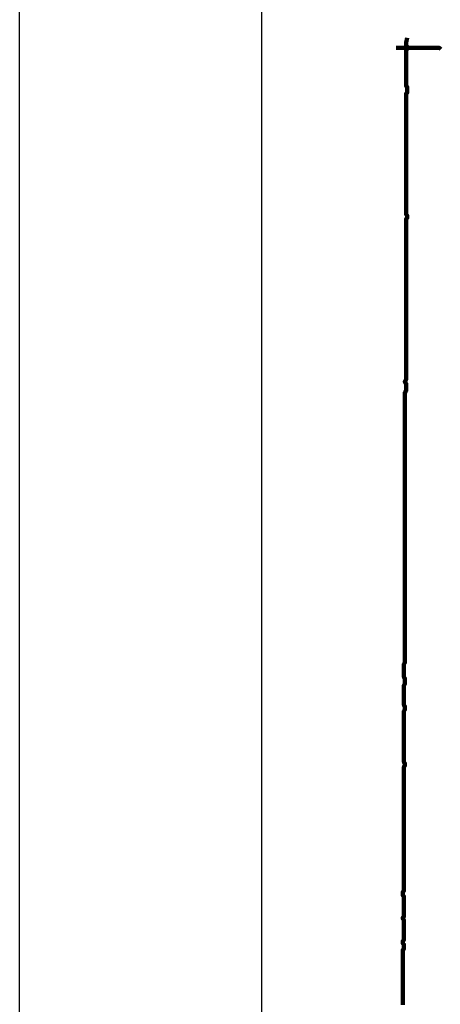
# Model space of a CAD drawing. Header units: metres. Extents: x 1959 to 4131, y 3282 to 4313.
# Tile 36 of 256: x 2117.29 to 2120.77, y 4295.84 to 4303.97. Entities that reach past the tile are written whole.
import ezdxf

# ---------------------------------------------------------------- set-up
doc = ezdxf.new("R2010")
doc.units = ezdxf.units.M
doc.layers.add('Dibujo', color=7, linetype='Continuous')
doc.layers.add('P', color=250, linetype='Continuous', lineweight=100)

msp = doc.modelspace()

# ---------------------------------------------------------------- linework, layer by layer
at = {"layer": 'Dibujo', "color": 0, "linetype": 'ByBlock'}
for p, q in [((2117.2899, 4281.1496), (2117.2899, 4310.8496)), ((2119.2899, 4308.8496), (2119.2899, 4283.1496))]:
    msp.add_line(p, q, dxfattribs=at)
at = {"layer": 'P', "color": 0, "linetype": 'Continuous'}
for points in [[(2120.4938, 4303.8208), (2120.4845, 4303.7839), (2120.4845, 4303.7747), (2120.4845, 4303.7654), (2120.4845, 4303.7562), (2120.4938, 4303.747), (2120.503, 4303.7378), (2120.4938, 4303.7285), (2120.4845, 4303.7193), (2120.4845, 4303.7101), (2120.4845, 4303.7008), (2120.4845, 4303.6916), (2120.4845, 4303.6824), (2120.4845, 4303.6731), (2120.4845, 4303.6639), (2120.4845, 4303.6547), (2120.4845, 4303.6454), (2120.4845, 4303.6362), (2120.4845, 4303.627), (2120.4845, 4303.6178), (2120.4845, 4303.6085), (2120.4845, 4303.5993), (2120.4845, 4303.5901), (2120.4845, 4303.5808), (2120.4845, 4303.5716), (2120.4845, 4303.5624), (2120.4845, 4303.5531), (2120.4845, 4303.5439), (2120.4845, 4303.5347), (2120.4845, 4303.5254), (2120.4845, 4303.5162), (2120.4845, 4303.507), (2120.4845, 4303.4978), (2120.4845, 4303.4885), (2120.4845, 4303.4793), (2120.4845, 4303.4701), (2120.4845, 4303.4608), (2120.4845, 4303.4516), (2120.4845, 4303.4424), (2120.4845, 4303.4331), (2120.4845, 4303.4239), (2120.4938, 4303.4147), (2120.4938, 4303.4054), (2120.4938, 4303.3962), (2120.4938, 4303.387), (2120.4938, 4303.3778), (2120.4938, 4303.3685), (2120.4845, 4303.3593), (2120.4845, 4303.3501), (2120.4845, 4303.3408), (2120.4845, 4303.3316), (2120.4845, 4303.3224), (2120.4845, 4303.3131), (2120.4845, 4303.3039), (2120.4845, 4303.2947), (2120.4845, 4303.2854), (2120.4845, 4303.2762), (2120.4845, 4303.267), (2120.4845, 4303.2578), (2120.4845, 4303.2485), (2120.4845, 4303.2393), (2120.4845, 4303.2301), (2120.4845, 4303.2208), (2120.4845, 4303.2116), (2120.4845, 4303.2024), (2120.4845, 4303.1931), (2120.4845, 4303.1839), (2120.4845, 4303.1747), (2120.4845, 4303.1654), (2120.4845, 4303.1562), (2120.4845, 4303.147), (2120.4845, 4303.1378), (2120.4845, 4303.1285), (2120.4845, 4303.1193), (2120.4845, 4303.1101), (2120.4845, 4303.1008), (2120.4845, 4303.0916), (2120.4845, 4303.0824), (2120.4845, 4303.0731), (2120.4845, 4303.0639), (2120.4845, 4303.0547), (2120.4845, 4303.0454), (2120.4845, 4303.0362), (2120.4845, 4303.027), (2120.4845, 4303.0178), (2120.4845, 4303.0085), (2120.4845, 4302.9993), (2120.4845, 4302.9901), (2120.4845, 4302.9808), (2120.4845, 4302.9716), (2120.4845, 4302.9624), (2120.4845, 4302.9531), (2120.4845, 4302.9439), (2120.4845, 4302.9347), (2120.4845, 4302.9254), (2120.4845, 4302.9162), (2120.4845, 4302.907), (2120.4845, 4302.8978), (2120.4845, 4302.8885), (2120.4845, 4302.8793), (2120.4845, 4302.8701), (2120.4845, 4302.8608), (2120.4845, 4302.8516), (2120.4845, 4302.8424), (2120.4845, 4302.8331), (2120.4845, 4302.8239), (2120.4845, 4302.8147), (2120.4845, 4302.8054), (2120.4845, 4302.7962), (2120.4845, 4302.787), (2120.4845, 4302.7778), (2120.4845, 4302.7685), (2120.4845, 4302.7593), (2120.4845, 4302.7501), (2120.4845, 4302.7408), (2120.4845, 4302.7316), (2120.4845, 4302.7224), (2120.4845, 4302.7131), (2120.4845, 4302.7039), (2120.4845, 4302.6947), (2120.4845, 4302.6854), (2120.4845, 4302.6762), (2120.4845, 4302.667), (2120.4845, 4302.6578), (2120.4845, 4302.6485), (2120.4845, 4302.6393), (2120.4845, 4302.6301), (2120.4845, 4302.6208), (2120.4845, 4302.6116), (2120.4845, 4302.6024), (2120.4845, 4302.5931), (2120.4845, 4302.5839), (2120.4845, 4302.5747), (2120.4845, 4302.5654), (2120.4845, 4302.5562), (2120.4845, 4302.547), (2120.4845, 4302.5378), (2120.4845, 4302.5285), (2120.4845, 4302.5193), (2120.4845, 4302.5101), (2120.4845, 4302.5008), (2120.4845, 4302.4916), (2120.4845, 4302.4824), (2120.4845, 4302.4731), (2120.4845, 4302.4639), (2120.4845, 4302.4547), (2120.4845, 4302.4454), (2120.4845, 4302.4362), (2120.4845, 4302.427), (2120.4845, 4302.4178), (2120.4845, 4302.4085), (2120.4845, 4302.3993), (2120.4845, 4302.3901), (2120.4845, 4302.3808), (2120.4845, 4302.3716), (2120.4845, 4302.3624), (2120.4938, 4302.3531), (2120.4938, 4302.3439), (2120.4938, 4302.3347), (2120.4845, 4302.3254), (2120.4845, 4302.3162), (2120.4845, 4302.307), (2120.4845, 4302.2978), (2120.4845, 4302.2885), (2120.4845, 4302.2793), (2120.4845, 4302.2701), (2120.4845, 4302.2608), (2120.4845, 4302.2516), (2120.4845, 4302.2424), (2120.4845, 4302.2331), (2120.4845, 4302.2239), (2120.4845, 4302.2147), (2120.4845, 4302.2054), (2120.4845, 4302.1962), (2120.4845, 4302.187), (2120.4845, 4302.1778), (2120.4845, 4302.1685), (2120.4845, 4302.1593), (2120.4845, 4302.1501), (2120.4845, 4302.1408), (2120.4845, 4302.1316), (2120.4845, 4302.1224), (2120.4845, 4302.1131), (2120.4845, 4302.1039), (2120.4845, 4302.0947), (2120.4845, 4302.0854), (2120.4845, 4302.0762), (2120.4845, 4302.067), (2120.4845, 4302.0578), (2120.4845, 4302.0485), (2120.4845, 4302.0393), (2120.4845, 4302.0301), (2120.4845, 4302.0208), (2120.4845, 4302.0116), (2120.4845, 4302.0024), (2120.4845, 4301.9931), (2120.4845, 4301.9839), (2120.4845, 4301.9747), (2120.4845, 4301.9654), (2120.4845, 4301.9562), (2120.4845, 4301.947), (2120.4845, 4301.9378), (2120.4845, 4301.9285), (2120.4845, 4301.9193), (2120.4845, 4301.9101), (2120.4845, 4301.9008), (2120.4845, 4301.8916), (2120.4845, 4301.8824), (2120.4845, 4301.8731), (2120.4845, 4301.8639), (2120.4845, 4301.8547), (2120.4845, 4301.8454), (2120.4845, 4301.8362), (2120.4845, 4301.827), (2120.4845, 4301.8178), (2120.4845, 4301.8085), (2120.4845, 4301.7993), (2120.4845, 4301.7901), (2120.4845, 4301.7808), (2120.4845, 4301.7716), (2120.4845, 4301.7624), (2120.4845, 4301.7531), (2120.4845, 4301.7439), (2120.4845, 4301.7347), (2120.4845, 4301.7254), (2120.4845, 4301.7162), (2120.4845, 4301.707), (2120.4845, 4301.6978), (2120.4845, 4301.6885), (2120.4845, 4301.6793), (2120.4845, 4301.6701), (2120.4845, 4301.6608), (2120.4845, 4301.6516), (2120.4845, 4301.6424), (2120.4845, 4301.6331), (2120.4845, 4301.6239), (2120.4845, 4301.6147), (2120.4845, 4301.6054), (2120.4845, 4301.5962), (2120.4845, 4301.587), (2120.4845, 4301.5778), (2120.4845, 4301.5685), (2120.4845, 4301.5593), (2120.4845, 4301.5501), (2120.4845, 4301.5408), (2120.4845, 4301.5316), (2120.4845, 4301.5224), (2120.4845, 4301.5131), (2120.4845, 4301.5039), (2120.4845, 4301.4947), (2120.4845, 4301.4854), (2120.4845, 4301.4762), (2120.4845, 4301.467), (2120.4845, 4301.4578), (2120.4845, 4301.4485), (2120.4845, 4301.4393), (2120.4845, 4301.4301), (2120.4845, 4301.4208), (2120.4845, 4301.4116), (2120.4845, 4301.4024), (2120.4845, 4301.3931), (2120.4845, 4301.3839), (2120.4845, 4301.3747), (2120.4845, 4301.3654), (2120.4845, 4301.3562), (2120.4845, 4301.347), (2120.4845, 4301.3378), (2120.4845, 4301.3285), (2120.4845, 4301.3193), (2120.4845, 4301.3101), (2120.4845, 4301.3008), (2120.4845, 4301.2916), (2120.4845, 4301.2824), (2120.4845, 4301.2731), (2120.4845, 4301.2639), (2120.4845, 4301.2547), (2120.4845, 4301.2454), (2120.4845, 4301.2362), (2120.4845, 4301.227), (2120.4845, 4301.2178), (2120.4845, 4301.2085), (2120.4845, 4301.1993), (2120.4845, 4301.1901), (2120.4845, 4301.1808), (2120.4845, 4301.1716), (2120.4845, 4301.1624), (2120.4845, 4301.1531), (2120.4845, 4301.1439), (2120.4845, 4301.1347), (2120.4845, 4301.1254), (2120.4845, 4301.1162), (2120.4845, 4301.107), (2120.4845, 4301.0978), (2120.4845, 4301.0885), (2120.4845, 4301.0793), (2120.4845, 4301.0701), (2120.4845, 4301.0608), (2120.4845, 4301.0516), (2120.4845, 4301.0424), (2120.4845, 4301.0331), (2120.4845, 4301.0239), (2120.4845, 4301.0147), (2120.4845, 4301.0054), (2120.4845, 4300.9962), (2120.4753, 4300.987), (2120.4753, 4300.9778), (2120.4845, 4300.9685), (2120.4845, 4300.9593), (2120.4845, 4300.9501), (2120.4845, 4300.9408), (2120.4845, 4300.9316), (2120.4845, 4300.9224), (2120.4845, 4300.9131), (2120.4845, 4300.9039), (2120.4753, 4300.8947), (2120.4753, 4300.8854), (2120.4753, 4300.8762), (2120.4753, 4300.867), (2120.4753, 4300.8578), (2120.4753, 4300.8485), (2120.4753, 4300.8393), (2120.4753, 4300.8301), (2120.4753, 4300.8208), (2120.4753, 4300.8116), (2120.4753, 4300.8024), (2120.4753, 4300.7931), (2120.4753, 4300.7839), (2120.4753, 4300.7747), (2120.4753, 4300.7654), (2120.4753, 4300.7562), (2120.4753, 4300.747), (2120.4753, 4300.7378), (2120.4753, 4300.7285), (2120.4753, 4300.7193), (2120.4753, 4300.7101), (2120.4753, 4300.7008), (2120.4753, 4300.6916), (2120.4753, 4300.6824), (2120.4753, 4300.6731), (2120.4753, 4300.6639), (2120.4753, 4300.6547), (2120.4753, 4300.6454), (2120.4753, 4300.6362), (2120.4753, 4300.627), (2120.4753, 4300.6178), (2120.4753, 4300.6085), (2120.4753, 4300.5993), (2120.4753, 4300.5901), (2120.4753, 4300.5808), (2120.4753, 4300.5716), (2120.4753, 4300.5624), (2120.4753, 4300.5531), (2120.4753, 4300.5439), (2120.4753, 4300.5347), (2120.4753, 4300.5254), (2120.4753, 4300.5162), (2120.4753, 4300.507), (2120.4753, 4300.4978), (2120.4753, 4300.4885), (2120.4753, 4300.4793), (2120.4753, 4300.4701), (2120.4753, 4300.4608), (2120.4753, 4300.4516), (2120.4753, 4300.4424), (2120.4753, 4300.4331), (2120.4753, 4300.4239), (2120.4753, 4300.4147), (2120.4753, 4300.4054), (2120.4753, 4300.3962), (2120.4753, 4300.387), (2120.4753, 4300.3778), (2120.4753, 4300.3685), (2120.4753, 4300.3593), (2120.4753, 4300.3501), (2120.4753, 4300.3408), (2120.4753, 4300.3316), (2120.4753, 4300.3224), (2120.4753, 4300.3131), (2120.4753, 4300.3039), (2120.4753, 4300.2947), (2120.4753, 4300.2854), (2120.4753, 4300.2762), (2120.4753, 4300.267), (2120.4753, 4300.2578), (2120.4753, 4300.2485), (2120.4753, 4300.2393), (2120.4753, 4300.2301), (2120.4753, 4300.2208), (2120.4753, 4300.2116), (2120.4753, 4300.2024), (2120.4753, 4300.1931), (2120.4753, 4300.1839), (2120.4753, 4300.1747), (2120.4753, 4300.1654), (2120.4753, 4300.1562), (2120.4753, 4300.147), (2120.4753, 4300.1378), (2120.4753, 4300.1285), (2120.4753, 4300.1193), (2120.4753, 4300.1101), (2120.4753, 4300.1008), (2120.4753, 4300.0916), (2120.4753, 4300.0824), (2120.4753, 4300.0731), (2120.4753, 4300.0639), (2120.4753, 4300.0547), (2120.4753, 4300.0454), (2120.4753, 4300.0362), (2120.4753, 4300.027), (2120.4753, 4300.0178), (2120.4753, 4300.0085), (2120.4753, 4299.9993), (2120.4753, 4299.9901), (2120.4753, 4299.9808), (2120.4753, 4299.9716), (2120.4753, 4299.9624), (2120.4753, 4299.9531), (2120.4753, 4299.9439), (2120.4753, 4299.9347), (2120.4753, 4299.9254), (2120.4753, 4299.9162), (2120.4753, 4299.907), (2120.4753, 4299.8978), (2120.4753, 4299.8885), (2120.4753, 4299.8793), (2120.4753, 4299.8701), (2120.4753, 4299.8608), (2120.4753, 4299.8516), (2120.4753, 4299.8424), (2120.4753, 4299.8331), (2120.4753, 4299.8239), (2120.4753, 4299.8147), (2120.4753, 4299.8054), (2120.4753, 4299.7962), (2120.4753, 4299.787), (2120.4753, 4299.7778), (2120.4753, 4299.7685), (2120.4753, 4299.7593), (2120.4753, 4299.7501), (2120.4753, 4299.7408), (2120.4753, 4299.7316), (2120.4753, 4299.7224), (2120.4753, 4299.7131), (2120.4753, 4299.7039), (2120.4753, 4299.6947), (2120.4753, 4299.6854), (2120.4753, 4299.6762), (2120.4753, 4299.667), (2120.4753, 4299.6578), (2120.4753, 4299.6485), (2120.4753, 4299.6393), (2120.4753, 4299.6301), (2120.4753, 4299.6208), (2120.4753, 4299.6116), (2120.4753, 4299.6024), (2120.4753, 4299.5931), (2120.4753, 4299.5839), (2120.4753, 4299.5747), (2120.4753, 4299.5654), (2120.4753, 4299.5562), (2120.4753, 4299.547), (2120.4753, 4299.5378), (2120.4753, 4299.5285), (2120.4753, 4299.5193), (2120.4753, 4299.5101), (2120.4753, 4299.5008), (2120.4753, 4299.4916), (2120.4753, 4299.4824), (2120.4753, 4299.4731), (2120.4753, 4299.4639), (2120.4753, 4299.4547), (2120.4753, 4299.4454), (2120.4753, 4299.4362), (2120.4753, 4299.427), (2120.4753, 4299.4178), (2120.4753, 4299.4085), (2120.4753, 4299.3993), (2120.4753, 4299.3901), (2120.4753, 4299.3808), (2120.4753, 4299.3716), (2120.4753, 4299.3624), (2120.4753, 4299.3531), (2120.4753, 4299.3439), (2120.4753, 4299.3347), (2120.4753, 4299.3254), (2120.4753, 4299.3162), (2120.4753, 4299.307), (2120.4753, 4299.2978), (2120.4753, 4299.2885), (2120.4753, 4299.2793), (2120.4753, 4299.2701), (2120.4753, 4299.2608), (2120.4753, 4299.2516), (2120.4753, 4299.2424), (2120.4753, 4299.2331), (2120.4753, 4299.2239), (2120.4753, 4299.2147), (2120.4753, 4299.2054), (2120.4753, 4299.1962), (2120.4753, 4299.187), (2120.4753, 4299.1778), (2120.4753, 4299.1685), (2120.4753, 4299.1593), (2120.4753, 4299.1501), (2120.4753, 4299.1408), (2120.4753, 4299.1316), (2120.4753, 4299.1224), (2120.4753, 4299.1131), (2120.4753, 4299.1039), (2120.4753, 4299.0947), (2120.4753, 4299.0854), (2120.4753, 4299.0762), (2120.4753, 4299.067), (2120.4753, 4299.0578), (2120.4753, 4299.0485), (2120.4753, 4299.0393), (2120.4753, 4299.0301), (2120.4753, 4299.0208), (2120.4753, 4299.0116), (2120.4753, 4299.0024), (2120.4753, 4298.9931), (2120.4753, 4298.9839), (2120.4753, 4298.9747), (2120.4753, 4298.9654), (2120.4753, 4298.9562), (2120.4753, 4298.947), (2120.4753, 4298.9378), (2120.4753, 4298.9285), (2120.4753, 4298.9193), (2120.4753, 4298.9101), (2120.4753, 4298.9008), (2120.4753, 4298.8916), (2120.4753, 4298.8824), (2120.4753, 4298.8731), (2120.4753, 4298.8639), (2120.4753, 4298.8547), (2120.4753, 4298.8454), (2120.4753, 4298.8362), (2120.4753, 4298.827), (2120.4753, 4298.8178), (2120.4753, 4298.8085), (2120.4753, 4298.7993), (2120.4753, 4298.7901), (2120.4753, 4298.7808), (2120.4753, 4298.7716), (2120.4753, 4298.7624), (2120.4753, 4298.7531), (2120.4753, 4298.7439), (2120.4753, 4298.7347), (2120.4753, 4298.7254), (2120.4753, 4298.7162), (2120.4753, 4298.707), (2120.4753, 4298.6978), (2120.4753, 4298.6885), (2120.4753, 4298.6793), (2120.4753, 4298.6701), (2120.4753, 4298.6608), (2120.4661, 4298.6516), (2120.4661, 4298.6424), (2120.4661, 4298.6331), (2120.4661, 4298.6239), (2120.4661, 4298.6147), (2120.4661, 4298.6054), (2120.4661, 4298.5962), (2120.4661, 4298.587), (2120.4661, 4298.5778), (2120.4661, 4298.5685), (2120.4661, 4298.5593), (2120.4661, 4298.5501), (2120.4661, 4298.5408), (2120.4753, 4298.5316), (2120.4753, 4298.5224), (2120.4753, 4298.5131), (2120.4753, 4298.5039), (2120.4753, 4298.4947), (2120.4753, 4298.4854), (2120.4661, 4298.4762), (2120.4661, 4298.467), (2120.4661, 4298.4578), (2120.4661, 4298.4485), (2120.4661, 4298.4393), (2120.4661, 4298.4301), (2120.4661, 4298.4208), (2120.4661, 4298.4116), (2120.4661, 4298.4024), (2120.4661, 4298.3931), (2120.4661, 4298.3839), (2120.4661, 4298.3747), (2120.4661, 4298.3654), (2120.4661, 4298.3562), (2120.4661, 4298.347), (2120.4661, 4298.3378), (2120.4661, 4298.3285), (2120.4661, 4298.3193), (2120.4661, 4298.3101), (2120.4753, 4298.3008), (2120.4753, 4298.2916), (2120.4753, 4298.2824), (2120.4753, 4298.2731), (2120.4661, 4298.2639), (2120.4661, 4298.2547), (2120.4661, 4298.2454), (2120.4661, 4298.2362), (2120.4661, 4298.227), (2120.4661, 4298.2178), (2120.4661, 4298.2085), (2120.4661, 4298.1993), (2120.4661, 4298.1901), (2120.4661, 4298.1808), (2120.4661, 4298.1716), (2120.4661, 4298.1624), (2120.4661, 4298.1531), (2120.4661, 4298.1439), (2120.4661, 4298.1347), (2120.4661, 4298.1254), (2120.4661, 4298.1162), (2120.4661, 4298.107), (2120.4661, 4298.0978), (2120.4661, 4298.0885), (2120.4661, 4298.0793), (2120.4661, 4298.0701), (2120.4661, 4298.0608), (2120.4661, 4298.0516), (2120.4661, 4298.0424), (2120.4661, 4298.0331), (2120.4661, 4298.0239), (2120.4661, 4298.0147), (2120.4661, 4298.0054), (2120.4661, 4297.9962), (2120.4661, 4297.987), (2120.4661, 4297.9778), (2120.4661, 4297.9685), (2120.4661, 4297.9593), (2120.4661, 4297.9501), (2120.4661, 4297.9408), (2120.4661, 4297.9316), (2120.4661, 4297.9224), (2120.4661, 4297.9131), (2120.4661, 4297.9039), (2120.4661, 4297.8947), (2120.4661, 4297.8854), (2120.4661, 4297.8762), (2120.4661, 4297.867), (2120.4661, 4297.8578), (2120.4661, 4297.8485), (2120.4661, 4297.8393), (2120.4753, 4297.8301), (2120.4753, 4297.8208), (2120.4753, 4297.8116), (2120.4661, 4297.8024), (2120.4661, 4297.7931), (2120.4661, 4297.7839), (2120.4661, 4297.7747), (2120.4661, 4297.7654), (2120.4661, 4297.7562), (2120.4661, 4297.747), (2120.4661, 4297.7378), (2120.4661, 4297.7285), (2120.4661, 4297.7193), (2120.4661, 4297.7101), (2120.4661, 4297.7008), (2120.4661, 4297.6916), (2120.4661, 4297.6824), (2120.4661, 4297.6731), (2120.4661, 4297.6639), (2120.4661, 4297.6547), (2120.4661, 4297.6454), (2120.4661, 4297.6362), (2120.4661, 4297.627), (2120.4661, 4297.6178), (2120.4661, 4297.6085), (2120.4661, 4297.5993), (2120.4661, 4297.5901), (2120.4661, 4297.5808), (2120.4661, 4297.5716), (2120.4661, 4297.5624), (2120.4661, 4297.5531), (2120.4661, 4297.5439), (2120.4661, 4297.5347), (2120.4661, 4297.5254), (2120.4661, 4297.5162), (2120.4661, 4297.507), (2120.4661, 4297.4978), (2120.4661, 4297.4885), (2120.4661, 4297.4793), (2120.4661, 4297.4701), (2120.4661, 4297.4608), (2120.4661, 4297.4516), (2120.4661, 4297.4424), (2120.4661, 4297.4331), (2120.4661, 4297.4239), (2120.4661, 4297.4147), (2120.4661, 4297.4054), (2120.4661, 4297.3962), (2120.4661, 4297.387), (2120.4661, 4297.3778), (2120.4661, 4297.3685), (2120.4661, 4297.3593), (2120.4661, 4297.3501), (2120.4661, 4297.3408), (2120.4661, 4297.3316), (2120.4661, 4297.3224), (2120.4661, 4297.3131), (2120.4661, 4297.3039), (2120.4661, 4297.2947), (2120.4661, 4297.2854), (2120.4661, 4297.2762), (2120.4661, 4297.267), (2120.4661, 4297.2578), (2120.4661, 4297.2485), (2120.4661, 4297.2393), (2120.4661, 4297.2301), (2120.4661, 4297.2208), (2120.4661, 4297.2116), (2120.4661, 4297.2024), (2120.4661, 4297.1931), (2120.4661, 4297.1839), (2120.4661, 4297.1747), (2120.4661, 4297.1654), (2120.4661, 4297.1562), (2120.4661, 4297.147), (2120.4661, 4297.1378), (2120.4661, 4297.1285), (2120.4661, 4297.1193), (2120.4661, 4297.1101), (2120.4661, 4297.1008), (2120.4661, 4297.0916), (2120.4661, 4297.0824), (2120.4661, 4297.0731), (2120.4661, 4297.0639), (2120.4661, 4297.0547), (2120.4661, 4297.0454), (2120.4661, 4297.0362), (2120.4661, 4297.027), (2120.4661, 4297.0178), (2120.4661, 4297.0085), (2120.4661, 4296.9993), (2120.4661, 4296.9901), (2120.4661, 4296.9808), (2120.4661, 4296.9716), (2120.4661, 4296.9624), (2120.4661, 4296.9531), (2120.4661, 4296.9439), (2120.4661, 4296.9347), (2120.4661, 4296.9254), (2120.4661, 4296.9162), (2120.4661, 4296.907), (2120.4661, 4296.8978), (2120.4661, 4296.8885), (2120.4661, 4296.8793), (2120.4661, 4296.8701), (2120.4661, 4296.8608), (2120.4661, 4296.8516), (2120.4661, 4296.8424), (2120.4661, 4296.8331), (2120.4661, 4296.8239), (2120.4661, 4296.8147), (2120.4661, 4296.8054), (2120.4661, 4296.7962), (2120.4661, 4296.787), (2120.4661, 4296.7778), (2120.4568, 4296.7685), (2120.4568, 4296.7593), (2120.4568, 4296.7501), (2120.4568, 4296.7408), (2120.4661, 4296.7316), (2120.4661, 4296.7224), (2120.4661, 4296.7131), (2120.4661, 4296.7039), (2120.4661, 4296.6947), (2120.4661, 4296.6854), (2120.4661, 4296.6762), (2120.4661, 4296.667), (2120.4661, 4296.6578), (2120.4661, 4296.6485), (2120.4661, 4296.6393), (2120.4661, 4296.6301), (2120.4661, 4296.6208), (2120.4661, 4296.6116), (2120.4661, 4296.6024), (2120.4661, 4296.5931), (2120.4661, 4296.5839), (2120.4661, 4296.5747), (2120.4661, 4296.5654), (2120.4568, 4296.5562), (2120.4568, 4296.547), (2120.4661, 4296.5378), (2120.4661, 4296.5285), (2120.4661, 4296.5193), (2120.4661, 4296.5101), (2120.4661, 4296.5008), (2120.4661, 4296.4916), (2120.4661, 4296.4824), (2120.4661, 4296.4731), (2120.4661, 4296.4639), (2120.4661, 4296.4547), (2120.4661, 4296.4454), (2120.4661, 4296.4362), (2120.4661, 4296.427), (2120.4661, 4296.4178), (2120.4661, 4296.4085), (2120.4661, 4296.3993), (2120.4661, 4296.3901), (2120.4661, 4296.3808), (2120.4661, 4296.3716), (2120.4568, 4296.3624), (2120.4568, 4296.3531), (2120.4568, 4296.3439), (2120.4661, 4296.3347), (2120.4661, 4296.3254), (2120.4661, 4296.3162), (2120.4661, 4296.307), (2120.4661, 4296.2978), (2120.4568, 4296.2885), (2120.4568, 4296.2793), (2120.4568, 4296.2701), (2120.4568, 4296.2608), (2120.4568, 4296.2516), (2120.4568, 4296.2424), (2120.4568, 4296.2331), (2120.4568, 4296.2239), (2120.4568, 4296.2147), (2120.4568, 4296.2054), (2120.4568, 4296.1962), (2120.4568, 4296.187), (2120.4568, 4296.1778), (2120.4568, 4296.1685), (2120.4568, 4296.1593), (2120.4568, 4296.1501), (2120.4568, 4296.1408), (2120.4568, 4296.1316), (2120.4568, 4296.1224), (2120.4568, 4296.1131), (2120.4568, 4296.1039), (2120.4568, 4296.0947), (2120.4568, 4296.0854), (2120.4568, 4296.0762), (2120.4568, 4296.067), (2120.4568, 4296.0578), (2120.4568, 4296.0485), (2120.4568, 4296.0393), (2120.4568, 4296.0301), (2120.4568, 4296.0208), (2120.4568, 4296.0116), (2120.4568, 4296.0024), (2120.4568, 4295.9931), (2120.4568, 4295.9839), (2120.4568, 4295.9747), (2120.4568, 4295.9654), (2120.4568, 4295.9562), (2120.4568, 4295.947), (2120.4568, 4295.9378), (2120.4568, 4295.9285), (2120.4568, 4295.9193), (2120.4568, 4295.9101), (2120.4568, 4295.9008), (2120.4568, 4295.8916), (2120.4568, 4295.8824), (2120.4568, 4295.8731), (2120.4568, 4295.8639), (2120.4568, 4295.8547), (2120.4568, 4295.8454), (2120.4568, 4295.8362)], [(2120.4938, 4303.747), (2120.4845, 4303.7378)], [(2120.4015, 4303.7378), (2120.4292, 4303.7378), (2120.4384, 4303.7378), (2120.4476, 4303.7378), (2120.4568, 4303.7378), (2120.4661, 4303.7378), (2120.4845, 4303.7378)], [(2120.503, 4303.7378), (2120.5399, 4303.7378), (2120.5492, 4303.7378), (2120.5584, 4303.7378), (2120.5676, 4303.7378), (2120.5768, 4303.7378), (2120.5861, 4303.7378), (2120.5953, 4303.7378), (2120.6045, 4303.7378), (2120.6138, 4303.7378), (2120.623, 4303.7378), (2120.6322, 4303.7378), (2120.6415, 4303.7378), (2120.6507, 4303.7378), (2120.6599, 4303.7378), (2120.6692, 4303.7378), (2120.6784, 4303.7378), (2120.6876, 4303.7378), (2120.6968, 4303.7378), (2120.7061, 4303.7378), (2120.7153, 4303.7378), (2120.7245, 4303.7378), (2120.7338, 4303.7378), (2120.743, 4303.7378), (2120.7522, 4303.7378), (2120.7615, 4303.7378), (2120.7707, 4303.7285)]]:
    msp.add_lwpolyline(points, dxfattribs=at)

doc.saveas('drawing.dxf')
